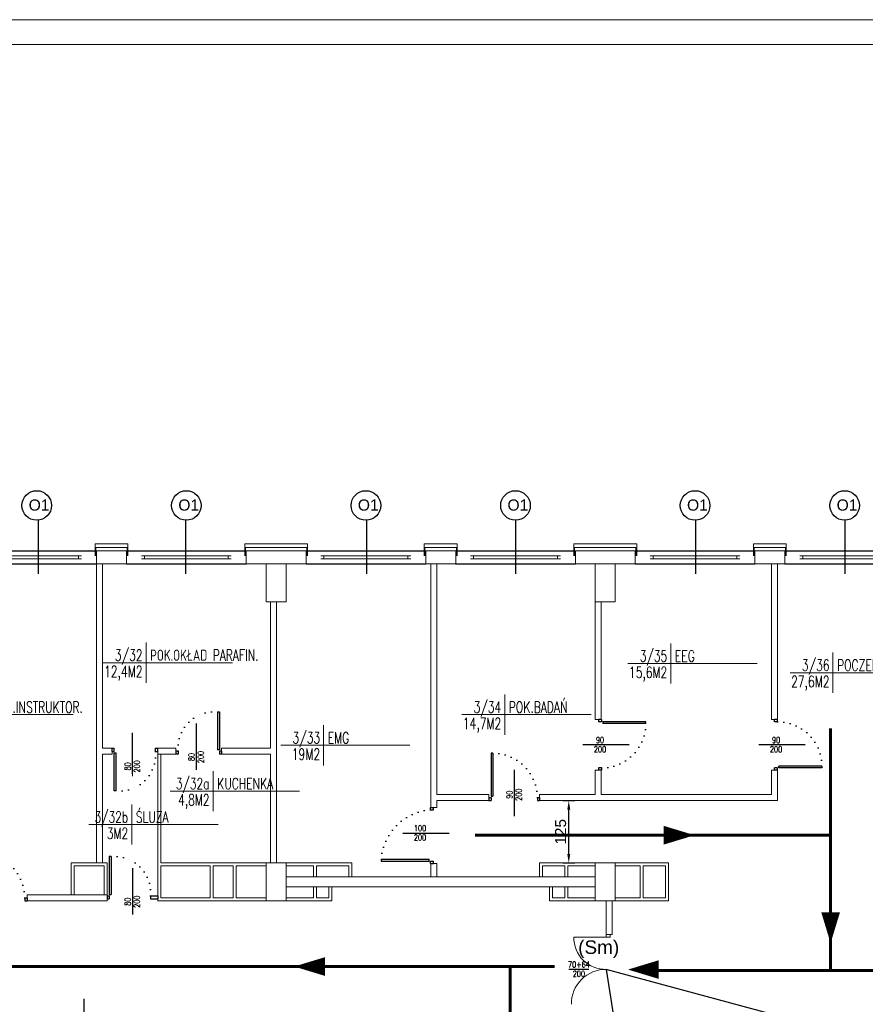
# Model space of a CAD drawing. Header units: millimetres. Extents: x 126553 to 403692, y -95821 to 38049.
# Tile 239 of 256: x 247221 to 248917, y 7468 to 9444. Entities that reach past the tile are written whole.
import ezdxf
from ezdxf import colors
from ezdxf.entities.mleader import LeaderData, LeaderLine
from ezdxf.enums import TextEntityAlignment as Align
from ezdxf.math import Vec2, Vec3

# ---------------------------------------------------------------- set-up
doc = ezdxf.new("R2010")
doc.units = ezdxf.units.MM
doc.linetypes.add('DOTX2', pattern=[12.7, 0, -12.7])
for name, color, linetype, lineweight in [('_(06 GRUBA)', 7, 'Continuous', 40), ('CIENKIE', 7, 'Continuous', 18), ('ekspertyza', 7, 'Continuous', 30), ('ewakaucja', 3, 'Continuous', 50), ('ocieplenie', 253, 'BATTING', 18), ('OKNA', 7, 'Continuous', 13), ('opisy', 7, 'Continuous', 18), ('ramki', 250, 'Continuous', 13), ('WAW_ŚLUSARKA ALUMINIOWA OPIS PB', 7, 'Continuous', 9), ('ŚCIANY GRUBE', 7, 'Continuous', 20)]:
    doc.layers.add(name, color=color, linetype=linetype, lineweight=lineweight)
doc.layers.add('WENTYLE_WADLIWE', color=1, linetype='Continuous')
doc.layers.add('WIDOK', color=7, linetype='Continuous')
doc.styles.add('11_RJ', font='arial.ttf')
doc.styles.add('Arial', font='arial.ttf')
doc.styles.add('OPIS', font='romans.shx', dxfattribs={"width": 0.8})
doc.styles.add('ROMANS', font='romans.shx', dxfattribs={"width": 0.7})
doc.styles.add('STYLE1', font='txt', dxfattribs={"width": 0.8})
doc.linetypes.add('BATTING', pattern='A,0.0001,-0.1,[134,LTYPESHP.SHX,S=0.1,R=0,X=-0.1,Y=0],-0.2,[134,LTYPESHP.SHX,S=0.1,R=180,X=0.1,Y=0],-0.1', length=0.4001)
doc.dimstyles.new('100 moje', dxfattribs={"dimtxt": 22, "dimasz": 12, "dimexe": 12, "dimexo": 20, "dimgap": 3, "dimtad": 1, "dimdec": 1, "dimrnd": 0.5, "dimtxsty": 'Standard', "dimblk1": 'ARCHTICK', "dimblk2": 'ARCHTICK', "dimsah": 1, "dimcen": 0.1, "dimdle": 10, "dimclrd": 256, "dimclre": 256, "dimclrt": 256, "dimadec": 0, "dimazin": 0, "dimtfac": 1, "dimtdec": 1, "dimtofl": 0, "dimtmove": 1, "dimatfit": 3, "dimfxl": 12, "dimfxlon": 1, "dimtolj": 1, "dimtzin": 0, "dimarcsym": 0})

# ---------------------------------------------------------------- blocks, each defined once
blk = doc.blocks.new('OKNO')
at = {"layer": 'OKNA'}
for p, q in [((30, 15.9), (210, 15.9)), ((30, 9.9), (210, 9.9)), ((36, 9.9), (36, 15.9)), ((204, 9.9), (204, 15.9))]:
    blk.add_line(p, q, dxfattribs=at)
blk = doc.blocks.new('METKA')
for p, q in [((0, 26.9), (0, -26.9)), ((-57.4, 0), (115.4, 0))]:
    blk.add_line(p, q)
at = {"layer": 'opisy', "style": 'STYLE1', "width": 0.8, "flags": 4}
for tag, p in [('NUMER', (-6.1, 4.5)), ('POWIERZCHNIA', (-6, -24.6))]:
    blk.add_attdef(tag, text='', height=17, dxfattribs=at).set_placement(p, align=Align.RIGHT)
for tag, p in [('NAZWA', (5.3, 4.6)), ('POSADZKA', (5.6, -24.7))]:
    blk.add_attdef(tag, p, '', height=17, dxfattribs=at)
blk = doc.blocks.new('o1')
at = {"layer": 'WIDOK'}
blk.add_circle((-85.4, -0.7), 29.7, dxfattribs=at)
at = {"layer": 'opisy', "insert": (-101.5, 11.4), "char_height": 22.4, "width": 15.9, "attachment_point": 1}
blk.add_mtext('{\\fArial|b0|i0|c238|p34;O1}', dxfattribs=at)
blk = doc.blocks.new('A$C121B6CE3')
blk.add_lwpolyline([(0, -20), (0, 20)])
at = {"style": 'OPIS', "width": 0.8}
blk.add_attdef('Szerokość', text='', height=12, rotation=90, dxfattribs=at).set_placement((0, 0), align=Align.BOTTOM_CENTER)
blk.add_attdef('Wysokość', text='', height=12, rotation=90, dxfattribs=at).set_placement((3, 0), align=Align.TOP_CENTER)
blk = doc.blocks.new('*D2455')
at = {"layer": 'Defpoints', "color": 0, "linetype": 'Continuous', "lineweight": 60, "transparency": 16777216}
for p in [(248263.5, 7876.5), (248322, 7876.5), (248263.5, 7751.5)]:
    blk.add_point(p, dxfattribs=at)
at = {"layer": 'ekspertyza', "color": 1, "linetype": 'Continuous', "lineweight": -2, "transparency": 16777216}
for p, q in [((248310, 7876.5), (248334, 7876.5)), ((248322, 7769.5), (248322, 7858.5)), ((248310, 7751.5), (248334, 7751.5))]:
    blk.add_line(p, q, dxfattribs=at)
at = {"layer": 'ekspertyza', "color": 1, "linetype": 'Continuous', "lineweight": 60, "transparency": 16777216}
for points in [[(248319, 7858.5), (248325, 7858.5), (248322, 7876.5)], [(248319, 7769.5), (248325, 7769.5), (248322, 7751.5)]]:
    blk.add_solid(points, dxfattribs=at)
at = {"layer": 'ekspertyza', "color": 1, "linetype": 'Continuous', "lineweight": 20, "transparency": 16777216, "insert": (248305.7, 7814), "char_height": 22, "attachment_point": 5, "rotation": 90, "style": 'Arial'}
blk.add_mtext('\\A1;125', dxfattribs=at)

msp = doc.modelspace()

# ---------------------------------------------------------------- linework, layer by layer
for p, q in [((247617.71111, 8054.80307), (247617.71111, 7978.42469)), ((247617.71111, 8054.80307), (247621.38679, 8054.80307)), ((247621.38679, 8054.72725), (247621.38679, 7978.42469)), ((247574.98138, 8031.41749), (247574.98138, 7938.40038)), ((248387.39283, 8039.54793), (248381.27283, 8039.54793)), ((248381.27283, 8039.54793), (248381.27283, 8034.95334)), ((248387.39283, 8034.95334), (248381.27283, 8034.95334)), ((248387.39283, 8039.54793), (248387.39283, 8034.95334)), ((248476.45214, 8034.95334), (248390.14958, 8034.95334)), ((248390.14958, 8034.95334), (248390.14958, 8031.27766)), ((248476.52796, 8031.27766), (248390.14958, 8031.27766)), ((248476.52796, 8031.27766), (248476.52796, 8034.95334)), ((248740.39283, 8039.54793), (248734.27283, 8039.54793)), ((248734.27283, 8034.95334), (248734.27283, 8039.54793)), ((248740.39283, 8034.95334), (248734.27283, 8034.95334)), ((248740.39283, 8034.95334), (248740.39283, 8039.54793)), ((247447.15283, 7929.67838), (247447.15283, 8012.69548)), ((248443.14238, 7988.54793), (248350.12528, 7988.54793)), ((248796.14238, 7988.54793), (248703.12528, 7988.54793)), ((247406.15283, 7975.42793), (247406.15283, 7981.54793)), ((247406.15283, 7981.54793), (247410.74742, 7981.54793)), ((247406.15283, 7975.42793), (247410.74742, 7975.42793)), ((247410.74742, 7975.42793), (247410.74742, 7981.54793)), ((247410.74742, 7896.36862), (247410.74742, 7972.67118)), ((247410.74742, 7972.67118), (247414.4231, 7972.67118)), ((247414.4231, 7896.2928), (247414.4231, 7972.67118)), ((247493.55823, 7975.42793), (247493.55823, 7981.54793)), ((247493.55823, 7981.54793), (247498.15283, 7981.54793)), ((247493.55823, 7975.42793), (247498.15283, 7975.42793)), ((247498.15283, 7975.42793), (247498.15283, 7981.54793)), ((247533.98138, 7975.66793), (247533.98138, 7969.54793)), ((247538.57598, 7975.66793), (247533.98138, 7975.66793)), ((247538.57598, 7969.54793), (247533.98138, 7969.54793)), ((247538.57598, 7975.66793), (247538.57598, 7969.54793)), ((247621.38679, 7978.42469), (247617.71111, 7978.42469)), ((247625.98138, 7975.66793), (247621.38679, 7975.66793)), ((247621.38679, 7975.66793), (247621.38679, 7969.54793)), ((247625.98138, 7969.54793), (247621.38679, 7969.54793)), ((247625.98138, 7975.66793), (247625.98138, 7969.54793)), ((248169.80745, 7971.80307), (248166.13178, 7971.80307)), ((248166.13178, 7971.72725), (248166.13178, 7885.42469)), ((248169.80745, 7971.80307), (248169.80745, 7885.42469)), ((248387.39283, 7942.14253), (248381.27283, 7942.14253)), ((248381.27283, 7942.14253), (248381.27283, 7937.54793)), ((248387.39283, 7942.14253), (248387.39283, 7937.54793)), ((248734.27283, 7937.54793), (248734.27283, 7942.14253)), ((248740.39283, 7942.14253), (248734.27283, 7942.14253)), ((248740.39283, 7937.54793), (248740.39283, 7942.14253)), ((248829.52796, 7945.8182), (248743.14958, 7945.8182)), ((248743.14958, 7942.14253), (248743.14958, 7945.8182)), ((248829.45214, 7942.14253), (248743.14958, 7942.14253)), ((248829.52796, 7945.8182), (248829.52796, 7942.14253)), ((248212.53718, 7938.41749), (248212.53718, 7845.40038)), ((248387.39283, 7937.54793), (248381.27283, 7937.54793)), ((248740.39283, 7937.54793), (248734.27283, 7937.54793)), ((247414.4231, 7896.2928), (247410.74742, 7896.2928)), ((248166.13178, 7885.42469), (248169.80745, 7885.42469)), ((248161.53718, 7882.66793), (248161.53718, 7876.54793)), ((248161.53718, 7882.66793), (248166.13178, 7882.66793)), ((248161.53718, 7876.54793), (248166.13178, 7876.54793)), ((248166.13178, 7882.66793), (248166.13178, 7876.54793)), ((248258.94259, 7882.66793), (248258.94259, 7876.54793)), ((248258.94259, 7882.66793), (248263.53718, 7882.66793)), ((248258.94259, 7876.54793), (248263.53718, 7876.54793)), ((248263.53718, 7882.66793), (248263.53718, 7876.54793)), ((248044.91283, 7862.57244), (248051.03283, 7862.57244)), ((248044.91283, 7857.97785), (248044.91283, 7862.57244)), ((248044.91283, 7857.97785), (248051.03283, 7857.97785)), ((248051.03283, 7857.97785), (248051.03283, 7862.57244)), ((247989.16327, 7811.57244), (248082.18038, 7811.57244)), ((247404.4231, 7764.52867), (247400.74742, 7764.52867)), ((247400.74742, 7764.45285), (247400.74742, 7688.15029)), ((247404.4231, 7764.52867), (247404.4231, 7688.15029)), ((247945.77769, 7758.84271), (248042.15607, 7758.84271)), ((247945.77769, 7758.84271), (247945.77769, 7755.16703)), ((247945.85351, 7755.16703), (248042.15607, 7755.16703)), ((248042.15607, 7755.16703), (248042.15607, 7758.84271)), ((248044.91283, 7750.57244), (248044.91283, 7755.16703)), ((248044.91283, 7755.16703), (248051.03283, 7755.16703)), ((248044.91283, 7750.57244), (248051.03283, 7750.57244)), ((248051.03283, 7750.57244), (248051.03283, 7755.16703)), ((247447.15283, 7741.14309), (247447.15283, 7648.12599)), ((247396.15283, 7685.39354), (247396.15283, 7679.27354)), ((247396.15283, 7685.39354), (247400.74742, 7685.39354)), ((247400.74742, 7688.15029), (247404.4231, 7688.15029)), ((247400.74742, 7685.39354), (247400.74742, 7679.27354)), ((247483.55823, 7685.39354), (247483.55823, 7679.27354)), ((247483.55823, 7685.39354), (247498.15283, 7685.39354)), ((247498.15283, 7685.39354), (247498.15283, 7679.27354)), ((247231.13372, 7681.66793), (247231.13372, 7675.54793)), ((247231.13372, 7681.66793), (247235.72831, 7681.66793)), ((247231.13372, 7675.54793), (247235.72831, 7675.54793)), ((247235.72831, 7681.66793), (247235.72831, 7675.54793)), ((247396.15283, 7679.27354), (247400.74742, 7679.27354)), ((247483.55823, 7679.27354), (247498.15283, 7679.27354)), ((247350.15283, 7385.67838), (247350.15283, 7478.69548))]:
    msp.add_line(p, q)
msp.add_lwpolyline([(248322.26456, 7538.14898), (248362.26456, 7538.14898)])
at = {"linetype": 'DOTX2', "extrusion": (0, 0, -1)}
for centre, major_axis, ratio, start_param, end_param in [((247622.59754, 7970.55923), (-61.55079, 64.47148), 0.8900810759, -0.8060225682, 0.8060225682), ((248740.39283, 7945.8182), (-63.02806, -63.02806), 1, 2.3561944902, 3.9682396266), ((247409.53667, 7980.53664), (-61.55079, 64.47148), 0.8900810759, 2.3355700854, 3.9476152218)]:
    msp.add_ellipse(centre, major_axis=major_axis, ratio=ratio, start_param=start_param, end_param=end_param, dxfattribs=at)
at = {"linetype": 'DOTX2'}
for centre, major_axis, ratio, start_param, end_param in [((248387.39283, 8031.27766), (-63.02806, 63.02806), 1, 2.3561944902, 3.9682396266), ((248169.80745, 7882.66793), (-63.02806, 63.02806), 1, 3.926990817, 5.5390359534), ((248039.82545, 7763.75183), (68.64446, 71.24411), 0.9009624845, 0.7647737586, 2.376818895), ((247141.99858, 7681.66793), (-63.02806, 63.02806), 1, 3.926990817, 5.5390359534), ((247399.53667, 7680.28483), (61.55079, 64.47148), 0.8900810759, -0.8060225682, 0.8060225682)]:
    msp.add_ellipse(centre, major_axis=major_axis, ratio=ratio, start_param=start_param, end_param=end_param, dxfattribs=at)
at = {"layer": '_(06 GRUBA)', "color": 3}
for points in [[(248574.18546, 7807.15534, 0, 37.5, 0), (248512.48222, 7807.15534, 37.5, 37.5, 0)], [(248846.96623, 7590.6494, 0, 37.5, 0), (248846.96623, 7652.35264, 37.5, 37.5, 0)], [(247771.32512, 7543.6631, 0, 37.5, 0), (247833.02836, 7543.6631, 37.5, 37.5, 0)], [(248440.72553, 7537.55643, 0, 37.5, 0), (248502.42877, 7537.55643, 37.5, 37.5, 0)]]:
    msp.add_lwpolyline(points, format="xyseb", dxfattribs=at)
at = {"layer": 'ewakaucja', "color": 3, "lineweight": 60}
for points in [[(248846.96623, 7807.15534), (248846.96623, 8021.47899)], [(248846.96623, 7852.08073), (248846.96623, 7913.78398)], [(248134.40107, 7807.15534), (248846.96623, 7807.15534), (248846.96623, 7536.00184)], [(246899.1499, 7645.5465), (246899.1499, 7543.6631), (248293.19923, 7543.6631)], [(248204.4367, 6643.8379), (248204.4367, 7543.6631)], [(248471.32798, 7536.00184), (251582.21761, 7536.00184)]]:
    msp.add_lwpolyline(points, dxfattribs=at)
at = {"layer": 'ocieplenie'}
for p, q in [((247372.15283, 8391.54793), (247438.15283, 8391.54793)), ((247372.15283, 8391.54793), (247372.15283, 8367.45586)), ((247438.15283, 8367.45586), (247438.15283, 8391.54793)), ((247672.15283, 8391.54793), (247672.15283, 8367.45586)), ((247672.15283, 8391.54793), (247798.15283, 8391.54793)), ((247798.15283, 8367.45586), (247798.15283, 8391.54793)), ((248032.15283, 8391.54793), (248098.15283, 8391.54793)), ((248032.15283, 8391.54793), (248032.15283, 8367.45586)), ((248098.15283, 8367.45586), (248098.15283, 8391.54793)), ((248332.15283, 8391.54793), (248332.15283, 8367.45586)), ((248332.15283, 8391.54793), (248458.15283, 8391.54793)), ((248458.15283, 8367.45586), (248458.15283, 8391.54793)), ((248692.15283, 8391.54793), (248692.15283, 8367.45586)), ((248692.15283, 8391.54793), (248758.15283, 8391.54793)), ((248758.15283, 8367.45586), (248758.15283, 8391.54793))]:
    msp.add_line(p, q, dxfattribs=at)
at = {"layer": 'ocieplenie', "linetype": 'BATTING', "ltscale": 0.7}
for p, q in [((247373.65283, 8384.54793), (247436.65283, 8384.54793)), ((247673.65283, 8384.54793), (247796.65283, 8384.54793)), ((248033.65283, 8384.54793), (248096.65283, 8384.54793)), ((248333.65283, 8384.54793), (248456.65283, 8384.54793)), ((248693.65283, 8384.54793), (248756.65283, 8384.54793))]:
    msp.add_line(p, q, dxfattribs=at)
at = {"layer": 'ocieplenie', "linetype": 'BATTING', "ltscale": 0.15}
for p, q in [((247373.65283, 8384.54793), (247373.65283, 8367.45586)), ((247436.65283, 8367.45586), (247436.65283, 8384.54793)), ((247673.65283, 8384.54793), (247673.65283, 8367.45586)), ((247796.65283, 8367.45586), (247796.65283, 8384.54793)), ((248033.65283, 8384.54793), (248033.65283, 8367.45586)), ((248096.65283, 8367.45586), (248096.65283, 8384.54793)), ((248333.65283, 8384.54793), (248333.65283, 8367.45586)), ((248456.65283, 8367.45586), (248456.65283, 8384.54793)), ((248693.65283, 8384.54793), (248693.65283, 8367.45586)), ((248756.65283, 8367.45586), (248756.65283, 8384.54793))]:
    msp.add_line(p, q, dxfattribs=at)
at = {"layer": 'opisy', "color": 7}
msp.add_lwpolyline([(248397.15283, 7602.87047), (248404.95283, 7602.87047), (248404.95283, 7607.90819), (248397.15283, 7607.90819)], close=True, dxfattribs=at)
msp.add_lwpolyline([(248397.15283, 7602.87047), (248332.15283, 7602.87047)], dxfattribs=at)
for centre, radius, start, end in [((248395.8374, 7601.55504), 63.69815, 178.81669913, 271.18330087), ((248395.96283, 7469.06047), 68.82029, 89.00922768, 180.99077232)]:
    msp.add_arc(centre, radius, start, end, dxfattribs=at)
at = {"layer": 'ramki', "color": 0, "ltscale": 0.6}
for points in [[(246070.73775, 9443.51907), (258974.45308, 9443.51907), (258974.45308, 5243.51907), (246070.73775, 5243.51907)], [(246270.73775, 9393.51907), (258924.45308, 9393.51907), (258924.45308, 5293.51907), (246270.73775, 5293.51907)]]:
    msp.add_lwpolyline(points, close=True, dxfattribs=at)
at = {"layer": 'WIDOK'}
for p, q in [((247257.77831, 8439.10229), (247257.77831, 8331.86746)), ((247553.4221, 8439.10229), (247553.4221, 8331.86746)), ((247916.73034, 8439.10229), (247916.73034, 8331.86746)), ((248215.15283, 8439.10229), (248215.15283, 8331.86746)), ((248576.04389, 8439.10229), (248576.04389, 8331.86746)), ((248875.15283, 8439.10229), (248875.15283, 8331.86746)), ((247135.15283, 8377.54793), (247375.15283, 8377.54793)), ((247435.15283, 8377.54793), (247675.15283, 8377.54793)), ((247795.15283, 8377.54793), (248035.15283, 8377.54793)), ((248095.15283, 8377.54793), (248335.15283, 8377.54793)), ((248455.15283, 8377.54793), (248695.15283, 8377.54793)), ((248755.15283, 8377.54793), (248995.15283, 8377.54793)), ((247135.15283, 8351.54793), (247375.15283, 8351.54793)), ((247435.15283, 8351.54793), (247675.15283, 8351.54793)), ((247795.15283, 8351.54793), (248035.15283, 8351.54793)), ((248095.15283, 8351.54793), (248335.15283, 8351.54793)), ((248455.15283, 8351.54793), (248695.15283, 8351.54793)), ((248755.15283, 8351.54793), (248995.15283, 8351.54793))]:
    msp.add_line(p, q, dxfattribs=at)
at = {"layer": 'ŚCIANY GRUBE'}
for p, q in [((247435.15283, 8377.54793), (247375.04761, 8377.54793)), ((247375.04761, 8351.54793), (247375.04761, 8377.54793)), ((247435.15283, 8377.54793), (247375.15283, 8377.54793)), ((247435.15283, 8377.54793), (247435.15283, 8351.54793)), ((247795.15283, 8377.54793), (247675.15283, 8377.54793)), ((247795.15283, 8377.54793), (247675.15283, 8377.54793)), ((247675.15283, 8377.54793), (247675.15283, 8351.54793)), ((247795.15283, 8377.54793), (247795.15283, 8351.54793)), ((248035.15283, 8377.54793), (248035.15283, 8351.54793)), ((248095.25805, 8377.54793), (248035.15283, 8377.54793)), ((248095.25805, 8377.54793), (248035.15283, 8377.54793)), ((248095.25805, 8377.54793), (248095.25805, 8351.54793)), ((248455.15283, 8377.54793), (248335.15283, 8377.54793)), ((248455.15283, 8377.54793), (248335.15283, 8377.54793)), ((248335.15283, 8377.54793), (248335.15283, 8351.54793)), ((248455.15283, 8377.54793), (248455.15283, 8351.54793)), ((248755.15283, 8377.54793), (248695.15283, 8377.54793)), ((248695.15283, 8377.54793), (248695.15283, 8351.54793)), ((248755.15283, 8377.54793), (248755.15283, 8351.54793)), ((247435.15283, 8351.54793), (247375.04761, 8351.54793)), ((247375.15283, 7751.54793), (247375.15283, 8351.54793)), ((247387.15283, 7981.54793), (247387.15283, 8351.54793)), ((247435.15283, 8351.54793), (247424.15283, 8351.54793)), ((247795.15283, 8351.54793), (247675.15283, 8351.54793)), ((247795.15283, 8351.54793), (247675.15283, 8351.54793)), ((248095.25805, 8351.54793), (248035.15283, 8351.54793)), ((248095.25805, 8351.54793), (248035.15283, 8351.54793)), ((248045.15283, 7862.57244), (248045.15283, 8351.54793)), ((248057.15283, 7888.54793), (248057.15283, 8351.54793)), ((248455.15283, 8351.54793), (248335.15283, 8351.54793)), ((248455.15283, 8351.54793), (248335.15283, 8351.54793)), ((248755.15283, 8351.54793), (248695.15283, 8351.54793)), ((248728.15283, 8039.54793), (248728.15283, 8351.54793)), ((248740.15283, 8039.54793), (248740.15283, 8351.54793)), ((247724.15283, 7981.54793), (247724.15283, 8275.54793)), ((247736.15283, 7751.54793), (247736.15283, 8275.54793)), ((248375.15283, 8039.54793), (248375.15283, 8275.54793)), ((248387.15283, 8039.54793), (248387.15283, 8275.54793)), ((248375.15283, 8039.54793), (248387.15283, 8039.54793)), ((248728.15283, 8039.54793), (248740.15283, 8039.54793)), ((247406.15283, 7981.54793), (247387.15283, 7981.54793)), ((247387.15283, 7751.54793), (247387.15283, 7969.54793)), ((247406.15283, 7969.54793), (247387.15283, 7969.54793)), ((247406.15283, 7981.54793), (247406.15283, 7969.54793)), ((247498.15283, 7675.54793), (247498.15283, 7981.54793)), ((247533.98138, 7981.54793), (247498.15283, 7981.54793)), ((247533.98138, 7969.54793), (247498.15283, 7969.54793)), ((247504.15283, 7751.54793), (247504.15283, 7969.54793)), ((247533.98138, 7969.54793), (247533.98138, 7981.54793)), ((247724.15283, 7981.54793), (247625.98138, 7981.54793)), ((247625.98138, 7969.54793), (247625.98138, 7981.54793)), ((247724.15283, 7969.54793), (247625.98138, 7969.54793)), ((247724.15283, 7751.54793), (247724.15283, 7969.54793)), ((248375.15283, 7888.54793), (248375.15283, 7937.54793)), ((248375.15283, 7937.54793), (248387.15283, 7937.54793)), ((248387.15283, 7888.54793), (248387.15283, 7937.54793)), ((248728.15283, 7937.54793), (248740.15283, 7937.54793)), ((248728.15283, 7888.54793), (248728.15283, 7937.54793)), ((248740.15283, 7876.54793), (248740.15283, 7937.54793)), ((248161.53718, 7888.54793), (248057.15283, 7888.54793)), ((248161.53718, 7876.54793), (248161.53718, 7888.54793)), ((248375.15283, 7888.54793), (248263.53718, 7888.54793)), ((248263.53718, 7876.54793), (248263.53718, 7888.54793)), ((248728.15283, 7888.54793), (248387.15283, 7888.54793)), ((248057.15283, 7862.57244), (248057.15283, 7876.54793)), ((248161.53718, 7876.54793), (248057.15283, 7876.54793)), ((248740.15283, 7876.54793), (248263.53718, 7876.54793)), ((248057.15283, 7862.57244), (248045.15283, 7862.57244)), ((247324.15283, 7687.54793), (247324.15283, 7751.54793)), ((247324.15283, 7751.54793), (247396.15283, 7751.54793)), ((247330.15283, 7687.54793), (247330.15283, 7745.54793)), ((247330.15283, 7745.54793), (247390.15283, 7745.54793)), ((247390.15283, 7687.54793), (247390.15283, 7745.54793)), ((247396.15283, 7675.54793), (247396.15283, 7751.54793)), ((247504.15283, 7751.54793), (247715.15283, 7751.54793)), ((247504.15283, 7745.54793), (247603.15283, 7745.54793)), ((247504.15283, 7681.54793), (247504.15283, 7745.54793)), ((247603.15283, 7681.54793), (247603.15283, 7745.54793)), ((247609.15283, 7745.54793), (247649.15283, 7745.54793)), ((247609.15283, 7681.54793), (247609.15283, 7745.54793)), ((247649.15283, 7681.54793), (247649.15283, 7745.54793)), ((247655.15283, 7745.54793), (247715.15283, 7745.54793)), ((247655.15283, 7681.54793), (247655.15283, 7745.54793)), ((247755.15283, 7751.54793), (247887.15283, 7751.54793)), ((247755.15283, 7745.54793), (247810.15283, 7745.54793)), ((247810.15283, 7723.54793), (247810.15283, 7745.54793)), ((247816.15283, 7745.54793), (247881.15283, 7745.54793)), ((247816.15283, 7723.54793), (247816.15283, 7745.54793)), ((247881.15283, 7723.54793), (247881.15283, 7745.54793)), ((247887.15283, 7723.54793), (247887.15283, 7751.54793)), ((248045.15283, 7723.54793), (248045.15283, 7750.57244)), ((248045.15283, 7750.57244), (248057.15283, 7750.57244)), ((248057.15283, 7750.57244), (248045.15283, 7750.57244)), ((248057.15283, 7723.54793), (248057.15283, 7750.57244)), ((248375.15283, 7751.54793), (248263.15283, 7751.54793)), ((248263.15283, 7723.54793), (248263.15283, 7751.54793)), ((248314.15283, 7745.54793), (248269.15283, 7745.54793)), ((248269.15283, 7723.54793), (248269.15283, 7745.54793)), ((248314.15283, 7723.54793), (248314.15283, 7745.54793)), ((248375.15283, 7745.54793), (248320.15283, 7745.54793)), ((248320.15283, 7723.54793), (248320.15283, 7745.54793)), ((248415.15283, 7751.54793), (248522.15283, 7751.54793)), ((248415.15283, 7745.54793), (248465.15283, 7745.54793)), ((248465.15283, 7681.54793), (248465.15283, 7745.54793)), ((248471.15283, 7681.54793), (248471.15283, 7745.54793)), ((248471.15283, 7745.54793), (248516.15283, 7745.54793)), ((248516.15283, 7681.54793), (248516.15283, 7745.54793)), ((248522.15283, 7675.54793), (248522.15283, 7751.54793)), ((248134.43969, 7723.54793), (247755.15283, 7723.54793)), ((248375.15283, 7723.54793), (248134.43969, 7723.54793)), ((247396.15283, 7687.54793), (247235.72831, 7687.54793)), ((247235.72831, 7675.54793), (247235.72831, 7687.54793)), ((248134.43969, 7703.54793), (247755.15283, 7703.54793)), ((247810.15283, 7681.54793), (247810.15283, 7703.54793)), ((247816.15283, 7681.54793), (247816.15283, 7703.54793)), ((247841.15283, 7681.54793), (247841.15283, 7703.54793)), ((247847.15283, 7675.54793), (247847.15283, 7703.54793)), ((248375.15283, 7703.54793), (248134.43969, 7703.54793)), ((248283.15283, 7675.54793), (248283.15283, 7703.54793)), ((248289.15283, 7681.54793), (248289.15283, 7703.54793)), ((248314.15283, 7681.54793), (248314.15283, 7703.54793)), ((248320.15283, 7681.54793), (248320.15283, 7703.54793)), ((247396.15283, 7675.54793), (247235.72831, 7675.54793)), ((247498.15283, 7675.54793), (247715.15283, 7675.54793)), ((247603.15283, 7681.54793), (247504.15283, 7681.54793)), ((247649.15283, 7681.54793), (247609.15283, 7681.54793)), ((247715.15283, 7681.54793), (247655.15283, 7681.54793)), ((247810.15283, 7681.54793), (247755.15283, 7681.54793)), ((247810.15283, 7675.54793), (247755.15283, 7675.54793)), ((247810.15283, 7675.54793), (247847.15283, 7675.54793)), ((247841.15283, 7681.54793), (247816.15283, 7681.54793)), ((248320.15283, 7675.54793), (248283.15283, 7675.54793)), ((248289.15283, 7681.54793), (248314.15283, 7681.54793)), ((248320.15283, 7681.54793), (248375.15283, 7681.54793)), ((248320.15283, 7675.54793), (248375.15283, 7675.54793)), ((248397.15283, 7607.90819), (248397.15283, 7675.54793)), ((248409.15283, 7607.90819), (248409.15283, 7675.54793)), ((248465.15283, 7681.54793), (248415.15283, 7681.54793)), ((248522.15283, 7675.54793), (248415.15283, 7675.54793)), ((248516.15283, 7681.54793), (248471.15283, 7681.54793)), ((248397.15283, 7607.90819), (248409.15283, 7607.90819)), ((248404.95283, 7607.90819), (248404.95283, 7602.87047))]:
    msp.add_line(p, q, dxfattribs=at)
for points in [[(247715.15283, 8275.54793), (247755.15283, 8275.54793), (247755.15283, 8351.54793), (247715.15283, 8351.54793)], [(248375.15283, 8275.54793), (248415.15283, 8275.54793), (248415.15283, 8351.54793), (248375.15283, 8351.54793)], [(247715.15283, 7675.54793), (247755.15283, 7675.54793), (247755.15283, 7751.54793), (247715.15283, 7751.54793)], [(248375.15283, 7675.54793), (248415.15283, 7675.54793), (248415.15283, 7751.54793), (248375.15283, 7751.54793)]]:
    msp.add_lwpolyline(points, close=True, dxfattribs=at)

# ---------------------------------------------------------------- block references
at = {"layer": 'CIENKIE'}
ref = msp.add_blockref('METKA', (247474.30708, 8153.27726), dxfattribs=dict(at, xscale=1.5, yscale=1.5, zscale=1.5))
ref.add_attrib('RODZAJ_POMIESCZENIA', 'POK.OKŁAD PARAFIN.', (247482.5208, 8157.06129), dxfattribs={"layer": '0', "height": 22.5, "style": 'ROMANS', "width": 0.7})
ref.add_attrib('POWIERZCHNIA', '12,4M2', dxfattribs={"layer": '0', "height": 22.5, "style": 'ROMANS', "width": 0.7}).set_placement((247467.30567, 8124.36908), align=Align.RIGHT)
ref.add_attrib('NUMER', '3/32', dxfattribs={"layer": '0', "height": 22.5, "style": 'ROMANS', "width": 0.7}).set_placement((247467.30567, 8157.06129), align=Align.RIGHT)
ref = msp.add_blockref('METKA', (248526.52564, 8151.59408), dxfattribs=dict(at, xscale=1.5, yscale=1.5, zscale=1.5))
ref.add_attrib('RODZAJ_POMIESCZENIA', 'EEG', (248534.73935, 8155.37811), dxfattribs={"layer": '0', "height": 22.5, "style": 'ROMANS', "width": 0.7})
ref.add_attrib('POWIERZCHNIA', '15,6M2', dxfattribs={"layer": '0', "height": 22.5, "style": 'ROMANS', "width": 0.7}).set_placement((248519.52423, 8122.68589), align=Align.RIGHT)
ref.add_attrib('NUMER', '3/35', dxfattribs={"layer": '0', "height": 22.5, "style": 'ROMANS', "width": 0.7}).set_placement((248519.52423, 8155.37811), align=Align.RIGHT)
ref = msp.add_blockref('METKA', (248851.74262, 8133.11962), dxfattribs=dict(at, xscale=1.5, yscale=1.5, zscale=1.5))
ref.add_attrib('RODZAJ_POMIESCZENIA', 'POCZEKALNIA', (248859.95634, 8136.90365), dxfattribs={"layer": '0', "height": 22.5, "style": 'ROMANS', "width": 0.7})
ref.add_attrib('POWIERZCHNIA', '27,6M2', dxfattribs={"layer": '0', "height": 22.5, "style": 'ROMANS', "width": 0.7}).set_placement((248844.74121, 8104.21143), align=Align.RIGHT)
ref.add_attrib('NUMER', '3/36', dxfattribs={"layer": '0', "height": 22.5, "style": 'ROMANS', "width": 0.7}).set_placement((248844.74121, 8136.90365), align=Align.RIGHT)
ref = msp.add_blockref('METKA', (247155.25293, 8049.12481), dxfattribs=dict(at, xscale=1.5, yscale=1.5, zscale=1.5))
ref.add_attrib('RODZAJ_POMIESCZENIA', 'POK.INSTRUKTOR.', (247163.46665, 8052.90884), dxfattribs={"layer": '0', "height": 22.5, "style": 'ROMANS', "width": 0.7})
ref.add_attrib('POWIERZCHNIA', '20,2M2', dxfattribs={"layer": '0', "height": 22.5, "style": 'ROMANS', "width": 0.7}).set_placement((247148.25152, 8020.21663), align=Align.RIGHT)
ref.add_attrib('NUMER', '3/31', dxfattribs={"layer": '0', "height": 22.5, "style": 'ROMANS', "width": 0.7}).set_placement((247148.25152, 8052.90884), align=Align.RIGHT)
ref = msp.add_blockref('METKA', (248193.58645, 8049.12481), dxfattribs=dict(at, xscale=1.5, yscale=1.5, zscale=1.5))
ref.add_attrib('RODZAJ_POMIESCZENIA', 'POK.BADAŃ', (248201.80016, 8052.90884), dxfattribs={"layer": '0', "height": 22.5, "style": 'ROMANS', "width": 0.7})
ref.add_attrib('POWIERZCHNIA', '14,7M2', dxfattribs={"layer": '0', "height": 22.5, "style": 'ROMANS', "width": 0.7}).set_placement((248186.58504, 8020.21663), align=Align.RIGHT)
ref.add_attrib('NUMER', '3/34', dxfattribs={"layer": '0', "height": 22.5, "style": 'ROMANS', "width": 0.7}).set_placement((248186.58504, 8052.90884), align=Align.RIGHT)
ref = msp.add_blockref('METKA', (247830.47393, 7987.55264), dxfattribs=dict(at, xscale=1.5, yscale=1.5, zscale=1.5))
ref.add_attrib('RODZAJ_POMIESCZENIA', 'EMG', (247838.68765, 7991.33667), dxfattribs={"layer": '0', "height": 22.5, "style": 'ROMANS', "width": 0.7})
ref.add_attrib('POWIERZCHNIA', '19M2', dxfattribs={"layer": '0', "height": 22.5, "style": 'ROMANS', "width": 0.7}).set_placement((247823.47253, 7958.64446), align=Align.RIGHT)
ref.add_attrib('NUMER', '3/33', dxfattribs={"layer": '0', "height": 22.5, "style": 'ROMANS', "width": 0.7}).set_placement((247823.47253, 7991.33667), align=Align.RIGHT)
ref = msp.add_blockref('METKA', (247608.95944, 7895.64267), dxfattribs=dict(at, xscale=1.5, yscale=1.5, zscale=1.5))
ref.add_attrib('RODZAJ_POMIESCZENIA', 'KUCHENKA', (247617.17315, 7899.4267), dxfattribs={"layer": '0', "height": 22.5, "style": 'ROMANS', "width": 0.7})
ref.add_attrib('POWIERZCHNIA', '4,8M2', dxfattribs={"layer": '0', "height": 22.5, "style": 'ROMANS', "width": 0.7}).set_placement((247601.95803, 7866.73449), align=Align.RIGHT)
ref.add_attrib('NUMER', '3/32a', dxfattribs={"layer": '0', "height": 22.5, "style": 'ROMANS', "width": 0.7}).set_placement((247601.95803, 7899.4267), align=Align.RIGHT)
ref = msp.add_blockref('METKA', (247445.85861, 7828.55405), dxfattribs=dict(at, xscale=1.5, yscale=1.5, zscale=1.5))
ref.add_attrib('RODZAJ_POMIESCZENIA', 'ŚLUZA', (247454.07233, 7832.33808), dxfattribs={"layer": '0', "height": 22.5, "style": 'ROMANS', "width": 0.7})
ref.add_attrib('POWIERZCHNIA', '3M2', dxfattribs={"layer": '0', "height": 22.5, "style": 'ROMANS', "width": 0.7}).set_placement((247438.8572, 7799.64587), align=Align.RIGHT)
ref.add_attrib('NUMER', '3/32b', dxfattribs={"layer": '0', "height": 22.5, "style": 'ROMANS', "width": 0.7}).set_placement((247438.8572, 7832.33808), align=Align.RIGHT)
at = {"layer": 'WAW_ŚLUSARKA ALUMINIOWA OPIS PB', "color": 7}
ref = msp.add_blockref('A$C121B6CE3', (248384.6371, 7988.54793), dxfattribs=dict(at, xscale=-1, rotation=90))
ref.add_attrib('Szerokość', '90', dxfattribs={"layer": '0', "color": 7, "height": 12, "style": 'OPIS', "width": 0.8}).set_placement((248384.6371, 7988.54793), align=Align.BOTTOM_CENTER)
ref.add_attrib('Wysokość', '200', dxfattribs={"layer": '0', "color": 7, "height": 12, "style": 'OPIS', "width": 0.8}).set_placement((248384.6371, 7985.54793), align=Align.TOP_CENTER)
ref = msp.add_blockref('A$C121B6CE3', (248737.6371, 7988.54793), dxfattribs=dict(at, xscale=-1, rotation=90))
ref.add_attrib('Szerokość', '90', dxfattribs={"layer": '0', "color": 7, "height": 12, "style": 'OPIS', "width": 0.8}).set_placement((248737.6371, 7988.54793), align=Align.BOTTOM_CENTER)
ref.add_attrib('Wysokość', '200', dxfattribs={"layer": '0', "color": 7, "height": 12, "style": 'OPIS', "width": 0.8}).set_placement((248737.6371, 7985.54793), align=Align.TOP_CENTER)
ref = msp.add_blockref('A$C121B6CE3', (247574.98138, 7964.07459), dxfattribs=dict(at, xscale=-1, rotation=180))
ref.add_attrib('Szerokość', '80', dxfattribs={"layer": '0', "color": 7, "height": 12, "rotation": 90, "style": 'OPIS', "width": 0.8}).set_placement((247574.98138, 7964.07459), align=Align.BOTTOM_CENTER)
ref.add_attrib('Wysokość', '200', dxfattribs={"layer": '0', "color": 7, "height": 12, "rotation": 90, "style": 'OPIS', "width": 0.8}).set_placement((247577.98138, 7964.07459), align=Align.TOP_CENTER)
ref = msp.add_blockref('A$C121B6CE3', (247447.15283, 7945.35259), dxfattribs=dict(at, xscale=-1, rotation=180))
ref.add_attrib('Szerokość', '80', dxfattribs={"layer": '0', "color": 7, "height": 12, "rotation": 90, "style": 'OPIS', "width": 0.8}).set_placement((247447.15283, 7945.35259), align=Align.BOTTOM_CENTER)
ref.add_attrib('Wysokość', '200', dxfattribs={"layer": '0', "color": 7, "height": 12, "rotation": 90, "style": 'OPIS', "width": 0.8}).set_placement((247450.15283, 7945.35259), align=Align.TOP_CENTER)
ref = msp.add_blockref('A$C121B6CE3', (248212.53718, 7888.43281), dxfattribs=dict(at, xscale=-1, rotation=180))
ref.add_attrib('Szerokość', '90', dxfattribs={"layer": '0', "color": 7, "height": 12, "rotation": 90, "style": 'OPIS', "width": 0.8}).set_placement((248212.53718, 7888.43281), align=Align.BOTTOM_CENTER)
ref.add_attrib('Wysokość', '200', dxfattribs={"layer": '0', "color": 7, "height": 12, "rotation": 90, "style": 'OPIS', "width": 0.8}).set_placement((248215.53718, 7888.43281), align=Align.TOP_CENTER)
ref = msp.add_blockref('A$C121B6CE3', (248023.6751, 7811.57244), dxfattribs=dict(at, xscale=-1, rotation=90))
ref.add_attrib('Szerokość', '100', dxfattribs={"layer": '0', "color": 7, "height": 12, "style": 'OPIS', "width": 0.8}).set_placement((248023.6751, 7811.57244), align=Align.BOTTOM_CENTER)
ref.add_attrib('Wysokość', '200', dxfattribs={"layer": '0', "color": 7, "height": 12, "style": 'OPIS', "width": 0.8}).set_placement((248023.6751, 7808.57244), align=Align.TOP_CENTER)
ref = msp.add_blockref('A$C121B6CE3', (247447.15283, 7673.80019), dxfattribs=dict(at, xscale=-1, rotation=180))
ref.add_attrib('Szerokość', '80', dxfattribs={"layer": '0', "color": 7, "height": 12, "rotation": 90, "style": 'OPIS', "width": 0.8}).set_placement((247447.15283, 7673.80019), align=Align.BOTTOM_CENTER)
ref.add_attrib('Wysokość', '200', dxfattribs={"layer": '0', "color": 7, "height": 12, "rotation": 90, "style": 'OPIS', "width": 0.8}).set_placement((247450.15283, 7673.80019), align=Align.TOP_CENTER)
at = {"layer": 'WIDOK'}
for p in [(247340.56195, 8469.46642), (247640.56195, 8469.46642), (248000.56195, 8469.46642), (248300.56195, 8469.46642), (248660.56195, 8469.46642), (248960.56195, 8469.46642)]:
    msp.add_blockref('o1', p, dxfattribs=at)
at = {"layer": 'ŚCIANY GRUBE'}
for p in [(247135.15283, 8351.54793), (247435.15283, 8351.54793), (247795.15283, 8351.54793), (248095.15283, 8351.54793), (248455.15283, 8351.54793), (248755.15283, 8351.54793)]:
    msp.add_blockref('OKNO', p, dxfattribs=at)

# ---------------------------------------------------------------- texts
at = {"color": 1, "style": 'OPIS', "width": 0.8}
msp.add_attdef('70+64', text='', height=12, dxfattribs=at).set_placement((248342.26456, 7538.14898), align=Align.BOTTOM_CENTER)
at = {"style": 'OPIS', "width": 0.8}
msp.add_attdef('200', text='', height=12, dxfattribs=at).set_placement((248342.26456, 7535.14898), align=Align.TOP_CENTER)
at = {"layer": 'WENTYLE_WADLIWE', "color": 1, "true_color": 0xff0000, "insert": (248266.89759, 7596.16835), "char_height": 27.2, "width": 910.3121725, "attachment_point": 1, "style": '11_RJ'}
msp.add_mtext('       {\\C5;(Sm)}', dxfattribs=at)

# ---------------------------------------------------------------- dimensions: what is measured, and where the dimension line sits
at = {"layer": 'ekspertyza', "color": 1, "linetype": 'Continuous', "lineweight": 20, "true_color": 0xff0000}
dim = msp.add_linear_dim(base=(248321.9538, 7876.54793), p1=(248263.53718, 7751.54793), p2=(248263.53718, 7876.54793), angle=90, dimstyle='100 moje', override={"dimasz": 18, "dimgap": 5, "dimtxsty": 'Arial', "dimclrd": 1, "dimclre": 1, "dimclrt": 1}, dxfattribs=at)
dim.commit()
dim.dimension.update_dxf_attribs({"geometry": '*D2455', "text_midpoint": (248305.72119, 7814.04793)})

# ---------------------------------------------------------------- leaders
at = {"layer": '_(06 GRUBA)', "color": 5, "lineweight": -3}
ml = msp.add_multileader_mtext('Standard', dxfattribs=at)
ml.set_content('drzwi do wymiany na dymoszczelne (Sm) o szerokości skrzydła nieblokowanego minimum 0,9 m', color=5, style='ROMANS')
ml.set_leader_properties()
ml.build(insert=Vec2(0, 0))
ml.multileader.update_dxf_attribs({"text_right_attachment_type": 6, "dogleg_length": 0.36, "arrow_head_size": 12, "scale": 3})
ctx = ml.context
ctx.base_point, ctx.scale, ctx.char_height, ctx.arrow_head_size, ctx.landing_gap_size, ctx.plane_origin = Vec3(252863.56346, 9143.53003), 3, 25, 12, 6, Vec3(252681.83201, 6726.54062)
ctx.right_attachment = 6
notes = []
notes.append((ctx, [(1, (1, 1, 0), (254211.64346, 9126.86337), (-1, 0), 1.08, [(2, [(251734.12473, 7581.7455), (251752.78131, 6632.2673), (248397.15283, 7537.87047), (248528.26956, 6684.50232), (252642.71263, 6271.71049), (252610.46283, 8364.81817), (252790.40858, 8206.14593)], 0, []), (9, [(256057.9102, 6041.11225), (256058.63854, 8178.18365), (254211.64346, 9126.86337)], 0, [])])]))
ctx.mtext.insert, ctx.mtext.flow_direction = Vec3(252869.56346, 9160.1967), 5
for ctx, leaders in notes:
    for number, flags, end, landing, length, lines in leaders:
        leader = LeaderData()
        leader.index, (leader.has_last_leader_line, leader.has_dogleg_vector, leader.attachment_direction) = number, flags
        leader.last_leader_point, leader.dogleg_vector, leader.dogleg_length = Vec3(end), Vec3(landing), length
        for number, points, colour, breaks in lines:
            line = LeaderLine()
            line.index, line.vertices, line.color, line.breaks = number, Vec3.list(points), colors.encode_raw_color(colour), breaks
            leader.lines.append(line)
        ctx.leaders.append(leader)

doc.saveas('drawing.dxf')
